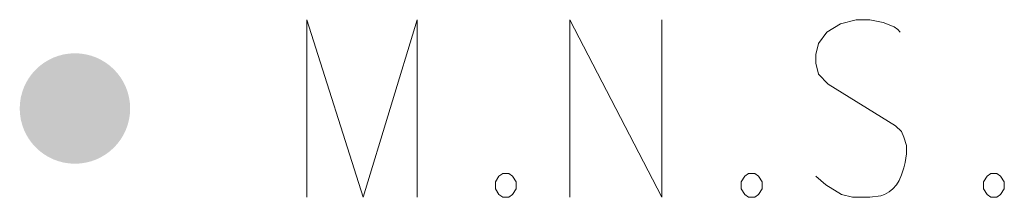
# Model space of a CAD drawing. Header units: feet. Extents: x 2474969 to 2485206, y 498780 to 500682.
# Tile 68 of 69: x 2485196.29 to 2485205.16, y 500160.26 to 500161.86. Entities that reach past the tile are written whole.
import ezdxf

# ---------------------------------------------------------------- set-up
doc = ezdxf.new("R2010")
doc.units = ezdxf.units.FT
doc.header["$MEASUREMENT"] = 0
doc.layers.add('SV_P_Control_Cells_Set', color=7, linetype='Continuous')

# ---------------------------------------------------------------- blocks, each defined once
blk = doc.blocks.new('MNAILS_30')
at = {"layer": 'SV_P_Control_Cells_Set', "linetype": 'Continuous', "lineweight": 0}
h = blk.add_hatch(color=7, dxfattribs=at)
edge = h.paths.add_edge_path()
edge.add_arc((0.00003, -0.00003), 0.02487, 0, 360)
at = {"layer": 'SV_P_Control_Cells_Set', "color": 7, "linetype": 'Continuous', "lineweight": 0, "flags": 128}
for points in [[(0.10452, -0.04003), (0.10452, 0.03997), (0.12987, -0.04003), (0.15412, 0.03997), (0.15412, -0.04003)], [(0.22302, -0.04003), (0.22302, 0.03997), (0.26436, -0.04003), (0.26436, 0.03997)], [(0.37183, 0.0343), (0.37073, 0.03556), (0.36907, 0.03682), (0.36411, 0.03871), (0.35805, 0.03997), (0.35364, 0.03997), (0.35199, 0.03997), (0.34482, 0.03808), (0.33876, 0.0343), (0.3349, 0.02926), (0.3338, 0.02422), (0.3338, 0.02044), (0.3349, 0.0154), (0.33931, 0.011), (0.36963, -0.0079), (0.37238, -0.01042), (0.37348, -0.01294), (0.37458, -0.01672), (0.37458, -0.0205), (0.37404, -0.02428), (0.37348, -0.0268), (0.37238, -0.02995), (0.37128, -0.03247), (0.37017, -0.03436), (0.36852, -0.03625), (0.36687, -0.03751), (0.36466, -0.03877), (0.36301, -0.03939), (0.35805, -0.04003), (0.35033, -0.04003), (0.34538, -0.03877), (0.33821, -0.03436), (0.3338, -0.03058)], [(0.19271, -0.02932), (0.19546, -0.02932), (0.19712, -0.03058), (0.19877, -0.0331), (0.19877, -0.03625), (0.19712, -0.03877), (0.19546, -0.04003), (0.19271, -0.04003), (0.19105, -0.03877), (0.18941, -0.03625), (0.18941, -0.0331), (0.19105, -0.03058), (0.19271, -0.02932)], [(0.30349, -0.02932), (0.30624, -0.02932), (0.3079, -0.03058), (0.30955, -0.0331), (0.30955, -0.03625), (0.3079, -0.03877), (0.30624, -0.04003), (0.30349, -0.04003), (0.30183, -0.03877), (0.30018, -0.03625), (0.30018, -0.0331), (0.30183, -0.03058), (0.30349, -0.02932)], [(0.41262, -0.02932), (0.41537, -0.02932), (0.41703, -0.03058), (0.41867, -0.0331), (0.41867, -0.03625), (0.41703, -0.03877), (0.41537, -0.04003), (0.41262, -0.04003), (0.41096, -0.03877), (0.40931, -0.03625), (0.40931, -0.0331), (0.41096, -0.03058), (0.41262, -0.02932)]]:
    blk.add_lwpolyline(points, dxfattribs=at)

msp = doc.modelspace()

# ---------------------------------------------------------------- block references
at = {"layer": 'SV_P_Control_Cells_Set', "color": 7, "linetype": 'Continuous', "lineweight": 0, "xscale": 20, "yscale": 20, "zscale": 20}
msp.add_blockref('MNAILS_30', (2485196.7834, 500161.0626, 1057.465), dxfattribs=at)

doc.saveas('drawing.dxf')
